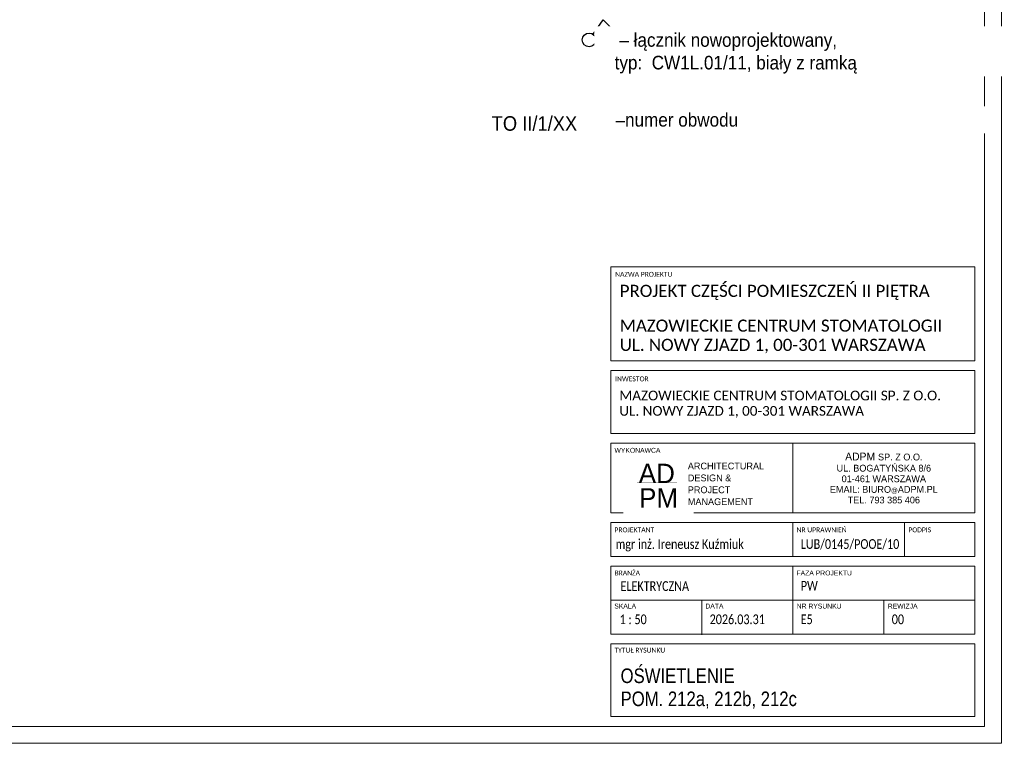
# Model space of a CAD drawing. Header units: centimetres. Extents: x 690840 to 714026, y 27673 to 40762.
# Tile 88 of 162: x 700642 to 701655, y 37777 to 38522. Entities that reach past the tile are written whole.
import ezdxf

# ---------------------------------------------------------------- set-up
doc = ezdxf.new("R2010")
doc.units = ezdxf.units.CM
doc.layers.get('0').update_dxf_attribs({"lineweight": 9})
doc.layers.add('Obrys powierzchni', color=50, linetype='Continuous', lineweight=9, plot=False)
for name, color, linetype, lineweight in [('Opis', 102, 'Continuous', 9), ('S3_ramka', 7, 'Continuous', 5), ('S3_rozdzielnice', 1, 'Continuous', 5)]:
    doc.layers.add(name, color=color, linetype=linetype, lineweight=lineweight)
doc.layers.add('S3_łączniki', color=7, linetype='Continuous', lineweight=20, true_color=0xff7d05)
doc.styles.add('Arial Narrow_4', font='ARIALN.TTF', dxfattribs={"height": 0.2})
doc.styles.add('Arial Narrow_5', font='ARIALN.TTF', dxfattribs={"height": 0.3})
doc.styles.add('Arial Narrow_7', font='ARIALN.TTF', dxfattribs={"height": 0.25})
doc.styles.add('Arial_4', font='arial.ttf', dxfattribs={"height": 0.1})
doc.styles.add('Arial_5', font='arial.ttf', dxfattribs={"height": 0.15})
doc.styles.add('ARIELCE', font='arial.ttf', dxfattribs={"width": 0.9})

# ---------------------------------------------------------------- blocks, each defined once
blk = doc.blocks.new('zw$7FBA')
at = {"lineweight": 0, "ltscale": 1.6}
blk.add_line((-197.5, 291.4), (-197.5, 219.8), dxfattribs=at)
at = {"layer": 'S3_ramka'}
for p, q in [((-385, 376.4), (-385, 473.1)), ((-385, 473.1), (-10, 473.1)), ((-10, 376.4), (-10, 473.1)), ((-385, 376.4), (-10, 376.4)), ((-385, 301.4), (-385, 366.4)), ((-385, 366.4), (-10, 366.4)), ((-10, 301.4), (-10, 366.4)), ((-385, 301.4), (-10, 301.4)), ((-385, 291.4), (-10, 291.4)), ((-385, 219.8), (-385, 291.4)), ((-10, 219.8), (-10, 291.4)), ((-385, 219.8), (-10, 219.8)), ((-385, 174.8), (-385, 209.8)), ((-385, 209.8), (-10, 209.8)), ((-197.5, 174.8), (-197.5, 209.8)), ((-82.5, 174.8), (-82.5, 209.8)), ((-10, 174.8), (-10, 209.8)), ((-10, 174.8), (-385, 174.8)), ((-385, 164.8), (-385, 94.8)), ((-385, 164.8), (-10, 164.8)), ((-197.5, 164.8), (-197.5, 94.8)), ((-10, 164.8), (-10, 94.8)), ((-385, 129.8), (-10, 129.8)), ((-385, 94.8), (-10, 94.8)), ((-385, 84.8), (-385, 10)), ((-385, 84.8), (-10, 84.8)), ((-10, 84.8), (-10, 10)), ((-385, 10), (-10, 10))]:
    blk.add_line(p, q, dxfattribs=at)
for s, insert, char_height, width, attachment_point, line_spacing_factor, style in [('{\\A1;\\fCalibri Light|b0|i0|c238|p34;\\C7;MAZOWIECKIE CENTRUM STOMATOLOGII\\PUL. NOWY ZJAZD 1, 00-301 WARSZAWA}', (-375.7, 418.8), 12.5, 331.75, 1, 0.949189, 'Arial Narrow_7'), ('{\\A1;\\fCalibri Light|b0|i0|c238|p34;\\C7;MAZOWIECKIE CENTRUM STOMATOLOGII SP. Z O.O.\\PUL. NOWY ZJAZD 1, 00-301 WARSZAWA}', (-376.1, 345.6), 10, 380.079, 1, 0.949189, 'Arial Narrow_4'), ('\\pxqc,t7.937503,15.874997,23.8125,31.750003,39.687497,47.625,55.562504,63.499997,71.4375,79.375003,87.312497,95.25,103.187503,111.124997,119.0625,127.000003,134.937497,142.875,150.812503,158.749997,166.6875,174.625003,182.562497,190.5,198.437503,206.374997,214.3125,222.250004,230.187497,238.125,246.062503,253.999997;{\\fTw Cen MT|b0|i0|c238|p34;ADPM \\H0.875x;SP. Z O.O.\\PUL. BOGATYŃSKA 8/6 \\P01-461 WARSZAWA\\PEMAIL: BIURO\\H0.714286x;@\\H1.4x;ADPM.PL\\PTEL. 793 385 406}', (-103.8, 255.6), 8, 187.5, 5, 0.936439, 'Arial_5'), ('\\pxsm1.05,qc;{\\fTw Cen MT|b0|i0|c238|p34;AD}', (-337.5, 260.4), 20, 52.507, 5, 0.936439, 'Arial_5')]:
    blk.add_mtext(s, dxfattribs=dict(at, insert=insert, char_height=char_height, width=width, attachment_point=attachment_point, line_spacing_factor=line_spacing_factor, style=style))
at = {"layer": 'S3_ramka', "char_height": 5, "attachment_point": 1, "style": 'Arial_4', "bg_fill": 3, "box_fill_scale": 1.25, "bg_fill_color": 256, "bg_fill_true_color": 13158600, "bg_fill_transparency": 0}
for s, insert, width, line_spacing_factor in [('\\pxt12.7,25.4,38.1,50.8,63.5,76.2,88.9,101.6,114.3,127,139.7,152.4,165.1,177.8,190.5,203.2,215.9,228.6,241.3,254,266.7,279.4,292.1,304.8,317.5,330.2,342.9,355.6,368.3,381,393.7,406.4;{\\fCalibri|b0|i0|c238|p34;NAZWA PROJEKTU}', (-380.4, 467.9), 95.6, 0.936439), ('\\pxt12.7,25.4,38.1,50.8,63.5,76.2,88.9,101.6,114.3,127,139.7,152.4,165.1,177.8,190.5,203.2,215.9,228.6,241.3,254,266.7,279.4,292.1,304.8,317.5,330.2,342.9,355.6,368.3,381,393.7,406.4;{\\fCalibri|b0|i0|c238|p34;INWESTOR }', (-380.4, 360.2), 98.25, 0.936439), ('{\\fCalibri|b0|i0|c238|p34;}WYKONAWCA', (-381.1, 286.7), 98.25, 0.936439), ('\\pxt12.7,25.4,38.1,50.8,63.5,76.2,88.9,101.6,114.3,127,139.7,152.4,165.1,177.8,190.5,203.2,215.9,228.6,241.3,254,266.7,279.4,292.1,304.8,317.5,330.2,342.9,355.6,368.3,381,393.7,406.4;{\\fCalibri|b0|i0|c238|p34;PROJEKTANT}', (-381.1, 204.8), 94.25, 0.936439), ('\\pxt12.7,25.4,38.1,50.8,63.5,76.2,88.9,101.6,114.3,127,139.7,152.4,165.1,177.8,190.5,203.2,215.9,228.6,241.3,254,266.7,279.4,292.1,304.8,317.5,330.2,342.9,355.6,368.3,381,393.7,406.4;{\\fCalibri|b0|i0|c238|p34;NR UPRAWNIEŃ}', (-193.6, 204.8), 94.25, 0.936439), ('\\pxt12.7,25.4,38.1,50.8,63.5,76.2,88.9,101.6,114.3,127,139.7,152.4,165.1,177.8,190.5,203.2,215.9,228.6,241.3,254,266.7,279.4,292.1,304.8,317.5,330.2,342.9,355.6,368.3,381,393.7,406.4;{\\fCalibri|b0|i0|c238|p34;PODPIS}', (-78.6, 204.8), 55.45, 0.936439), ('\\pxt1.25,2.5,3.75,5,6.25,7.5,8.75,10,11.25,12.5,13.75,15,16.25,17.5,18.75,20,21.25,22.5,23.75,25,26.25,27.5,28.75,30,31.25,32.5,33.75,35,36.25,37.5,38.75,40;{\\fCalibri|b0|i0|c238|p34;BRANŻA}', (-381, 160.4), 94.25, 0.949189), ('\\pxt1.25,2.5,3.75,5,6.25,7.5,8.75,10,11.25,12.5,13.75,15,16.25,17.5,18.75,20,21.25,22.5,23.75,25,26.25,27.5,28.75,30,31.25,32.5,33.75,35,36.25,37.5,38.75,40;{FAZA PROJEKTU}', (-193.7, 160.4), 94.25, 0.949189), ('\\pxt1.25,2.5,3.75,5,6.25,7.5,8.75,10,11.25,12.5,13.75,15,16.25,17.5,18.75,20,21.25,22.5,23.75,25,26.25,27.5,28.75,30,31.25,32.5,33.75,35,36.25,37.5,38.75,40;{SKALA}', (-381.3, 126.3), 94.25, 0.949189), ('\\pxt1.25,2.5,3.75,5,6.25,7.5,8.75,10,11.25,12.5,13.75,15,16.25,17.5,18.75,20,21.25,22.5,23.75,25,26.25,27.5,28.75,30,31.25,32.5,33.75,35,36.25,37.5,38.75,40;NR RYSUNKU', (-193.5, 126.3), 94.25, 0.949189), ('\\pxt1.25,2.5,3.75,5,6.25,7.5,8.75,10,11.25,12.5,13.75,15,16.25,17.5,18.75,20,21.25,22.5,23.75,25,26.25,27.5,28.75,30,31.25,32.5,33.75,35,36.25,37.5,38.75,40;{\\fCalibri|b0|i0|c238|p34;TYTUŁ RYSUNKU }', (-381.1, 80.9), 94.25, 0.949189)]:
    blk.add_mtext(s, dxfattribs=dict(at, insert=insert, width=width, line_spacing_factor=line_spacing_factor))
at = {"layer": 'S3_ramka', "insert": (-335.7, 235.2), "char_height": 20, "width": 52.507, "attachment_point": 5, "line_spacing_factor": 0.936439, "style": 'Arial_5', "bg_fill": 2}
blk.add_mtext('{\\fTw Cen MT|b0|i0|c238|p34;PM}', dxfattribs=at)
at = {"lineweight": 0, "ltscale": 1.6, "const_width": 0.2}
blk.add_lwpolyline([(-358, 251.1), (-316.7, 251.1)], dxfattribs=at)
at = {"layer": 'S3_ramka'}
for p, q in [((-291.3, 129.8), (-291.3, 94.3)), ((-103.8, 129.8), (-103.8, 94.8))]:
    blk.add_line(p, q, dxfattribs=at)
for s, insert, char_height, width, attachment_point, line_spacing_factor, style in [('\\pxql;{\\fCalibri Light|b0|i0|c238|p34;PROJEKT CZĘŚCI POMIESZCZEŃ II PIĘTRA}', (-375.7, 454.6), 12.5, 352.9, 1, 0.949189, 'Arial Narrow_7'), ('\\pxsm1.05,ql;{\\fTw Cen MT|b0|i0|c238|p34;ARCHITECTURAL\\PDESIGN &\\PPROJECT\\PMANAGEMENT}', (-233.6, 249.6), 7, 143.965, 5, 0.936439, 'Arial_5'), ('\\pxql;{\\A1;\\fCalibri Light|b0|i0|c238|p34;\\W0.8;\\C7;\\A0;\\C256;mgr inż. Ireneusz Kuźmiuk}', (-379.9, 192.7), 10, 199.383, 1, 0.949189, 'Arial Narrow_4'), ('\\pxql;{\\A1;\\fCalibri Light|b0|i0|c238|p34;\\W0.8;\\C7;\\A0;LUB/0145/POOE/10}', (-189.3, 192.7), 10, 123.723, 1, 0.949189, 'Arial Narrow_4'), ('\\pxt6.35,12.7,19.05,25.4,31.75,38.1,44.45,50.8,57.15,63.5,69.85,76.2,82.55,88.9,95.25,101.6,107.95,114.3,120.65,127,133.35,139.7,146.05,152.4,158.75,165.1,171.45,177.8,184.15,190.5,196.85,203.2;{\\fCalibri|b0|i0|c238|p34;\\W0.8;ELEKTRYCZNA}', (-374.9, 149.4), 10, 141.9, 1, 0.949189, 'Arial Narrow_4')]:
    blk.add_mtext(s, dxfattribs=dict(at, insert=insert, char_height=char_height, width=width, attachment_point=attachment_point, line_spacing_factor=line_spacing_factor, style=style))
at = {"layer": 'S3_ramka', "char_height": 5, "attachment_point": 1, "line_spacing_factor": 0.949189, "style": 'Arial_4', "bg_fill": 3, "box_fill_scale": 1.25, "bg_fill_color": 256, "bg_fill_true_color": 13158600, "bg_fill_transparency": 0}
for s, insert, width in [('\\pxt1.25,2.5,3.75,5,6.25,7.5,8.75,10,11.25,12.5,13.75,15,16.25,17.5,18.75,20,21.25,22.5,23.75,25,26.25,27.5,28.75,30,31.25,32.5,33.75,35,36.25,37.5,38.75,40;DATA', (-287.5, 126.3), 56.775), ('\\pxt1.25,2.5,3.75,5,6.25,7.5,8.75,10,11.25,12.5,13.75,15,16.25,17.5,18.75,20,21.25,22.5,23.75,25,26.25,27.5,28.75,30,31.25,32.5,33.75,35,36.25,37.5,38.75,40;REWIZJA', (-99.7, 126.3), 64.44)]:
    blk.add_mtext(s, dxfattribs=dict(at, insert=insert, width=width))

msp = doc.modelspace()

# ---------------------------------------------------------------- linework, layer by layer
at = {"layer": 'Obrys powierzchni', "ltscale": 1.6}
for points in [[(699552.6, 39262.3), (701652.6, 39262.3), (701652.6, 37777.3), (699552.6, 37777.3)], [(699570.1, 39244.8), (701635.1, 39244.8), (701635.1, 37794.8), (699570.1, 37794.8)]]:
    msp.add_lwpolyline(points, close=True, dxfattribs=at)
at = {"layer": 'S3_łączniki', "color": 5, "lineweight": -3, "ltscale": 1.6}
msp.add_lwpolyline([(701231.9, 38507.3), (701242.5, 38522.3), (701249.4, 38515)], dxfattribs=at)
msp.add_circle((701227.8, 38501.5), 7.06, dxfattribs=at)

# ---------------------------------------------------------------- texts
at = {"layer": 'S3_ramka', "lineweight": 0, "insert": (701260.3, 37833.6), "char_height": 15, "width": 343.65, "attachment_point": 4, "line_spacing_factor": 0.949189, "style": 'Arial Narrow_5'}
msp.add_mtext('\\pxt4.23333,8.46667,12.7,16.93333,21.16667,25.4,29.63333,33.86667,38.1,42.33333,46.56667,50.8,55.03333,59.26667,63.5,67.73333,71.96667,76.2,80.43333,84.66667,88.9,93.13333,97.36667,101.6,105.83333,110.06667,114.3,118.53333,122.76667,127,131.23333,135.46667;OŚWIETLENIE\\PPOM. 212a, 212b, 212c', dxfattribs=at)
at = {"layer": 'S3_rozdzielnice', "insert": (701127.6, 38423), "char_height": 15, "width": 1448.126, "attachment_point": 1, "rotation": 359.981, "style": 'ARIELCE'}
msp.add_mtext('{\\fArial|b0|i0|c238|p34;\\C7;TO II/1/XX}', dxfattribs=at)

# ---------------------------------------------------------------- next in the draw order: texts
at = {"layer": 'Opis', "color": 7, "char_height": 14, "width": 408.116, "attachment_point": 1, "rotation": 359.981, "style": 'ARIELCE', "bg_fill": 2}
for s, insert in [('\\pxi-3,l4,ql,t4;{\\fArial|b0|i0|c238|p34; – łącznik nowoprojektowany,  ^Jtyp:  CW1L.01/11, biały z ramką}', (701240.2, 38508.5)), ('\\pxi-3,l4,ql,t4;{\\fArial|b0|i0|c238|p34; –numer obwodu}', (701236.2, 38426.3))]:
    msp.add_mtext(s, dxfattribs=dict(at, insert=insert))
at = {"layer": 'S3_ramka', "lineweight": 0, "char_height": 10, "line_spacing_factor": 0.949189, "style": 'Arial Narrow_4', "bg_fill": 2}
for s, insert, width, attachment_point in [('{\\fCalibri|b0|i0|c238|p34;\\W0.8;PW}', (701445.8, 37944.5), 141.9, 1), ('\\pxql,t6.35,12.7,19.05,25.4,31.75,38.1,44.45,50.8,57.15,63.5,69.85,76.2,82.55,88.9,95.25,101.6,107.95,114.3,120.65,127,133.35,139.7,146.05,152.4,158.75,165.1,171.45,177.8,184.15,190.5,196.85,203.2;{\\fCalibri|b0|i0|c238|p34;\\W0.8; 1 : 50}', (701301.8, 37910), 90.65, 2)]:
    msp.add_mtext(s, dxfattribs=dict(at, insert=insert, width=width, attachment_point=attachment_point))

# ---------------------------------------------------------------- next in the draw order: texts
at = {"layer": 'S3_ramka', "lineweight": 0, "insert": (701397.3, 37910), "char_height": 10, "width": 90.65, "attachment_point": 2, "line_spacing_factor": 0.949189, "style": 'Arial Narrow_4'}
msp.add_mtext('\\pxql,t6.35,12.7,19.05,25.4,31.75,38.1,44.45,50.8,57.15,63.5,69.85,76.2,82.55,88.9,95.25,101.6,107.95,114.3,120.65,127,133.35,139.7,146.05,152.4,158.75,165.1,171.45,177.8,184.15,190.5,196.85,203.2;{\\fCalibri|b0|i0|c238|p34;\\W0.8;2026.03.31}', dxfattribs=at)

# ---------------------------------------------------------------- next in the draw order: block references
at = {"lineweight": 0, "ltscale": 1.6}
msp.add_blockref('zw$7FBA', (701635.1, 37794.8), dxfattribs=at)

# ---------------------------------------------------------------- next in the draw order: texts
at = {"layer": 'S3_ramka', "lineweight": 0, "char_height": 10, "width": 90.65, "attachment_point": 2, "line_spacing_factor": 0.949189, "style": 'Arial Narrow_4'}
for s, insert in [('\\pxql,t6.35,12.7,19.05,25.4,31.75,38.1,44.45,50.8,57.15,63.5,69.85,76.2,82.55,88.9,95.25,101.6,107.95,114.3,120.65,127,133.35,139.7,146.05,152.4,158.75,165.1,171.45,177.8,184.15,190.5,196.85,203.2;{\\fCalibri|b0|i0|c238|p34;\\W0.8;E5}', (701491, 37910)), ('\\pxql,t6.35,12.7,19.05,25.4,31.75,38.1,44.45,50.8,57.15,63.5,69.85,76.2,82.55,88.9,95.25,101.6,107.95,114.3,120.65,127,133.35,139.7,146.05,152.4,158.75,165.1,171.45,177.8,184.15,190.5,196.85,203.2;{\\fCalibri|b0|i0|c238|p34;\\W0.8;00}', (701584.8, 37910))]:
    msp.add_mtext(s, dxfattribs=dict(at, insert=insert))

doc.saveas('drawing.dxf')
